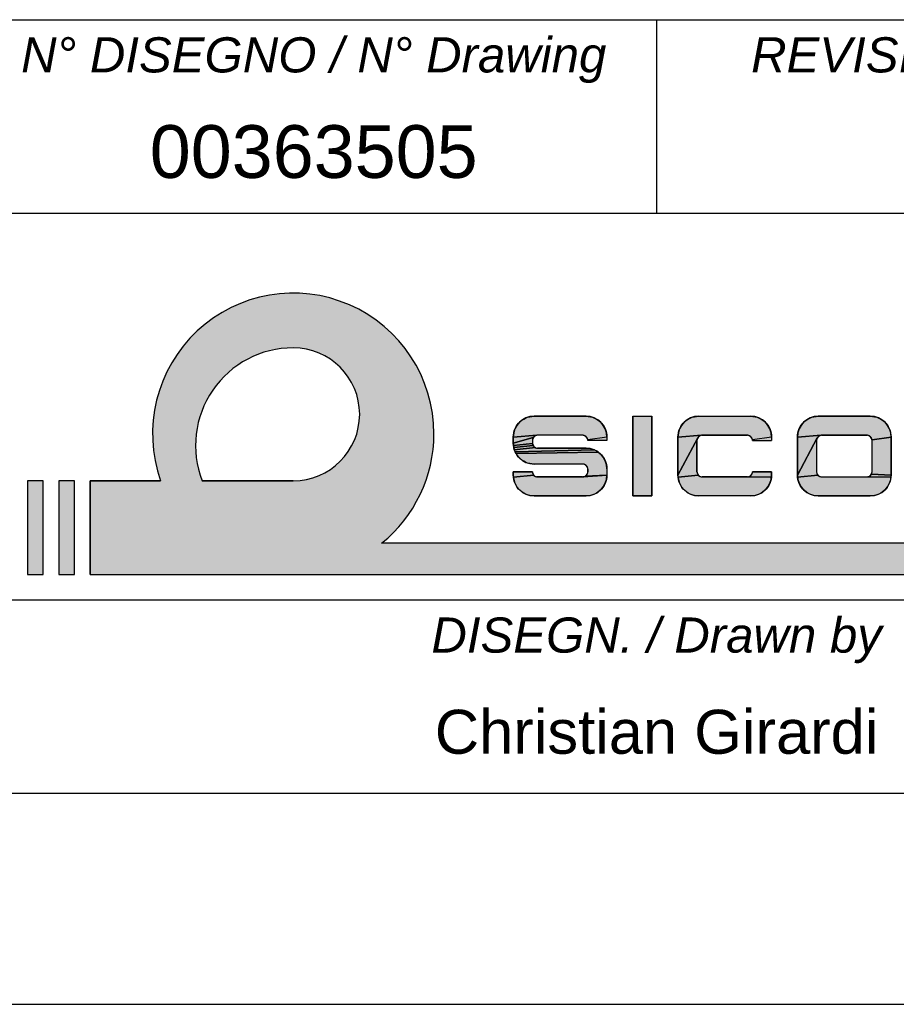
# Model space of a CAD drawing. Extents: x -1490 to 1181, y 8 to 1663.
# Tile 57 of 72: x 1106 to 1156, y 8 to 64. Entities that reach past the tile are written whole.
import ezdxf

# ---------------------------------------------------------------- set-up
doc = ezdxf.new("R2010")
doc.units = 0
doc.header["$LTSCALE"] = 65.395
doc.layers.get('0').update_dxf_attribs({"linetype": 'CONTINUOUS'})
doc.layers.add('7_ALL_NOTE', color=7, linetype='CONTINUOUS')
doc.styles.add('TEXTSTYLE_2', font='ariali.ttf')
doc.styles.add('TEXTSTYLE_3', font='arial.ttf')

# ---------------------------------------------------------------- blocks, each defined once
blk = doc.blocks.new('SICOR_LOGO_BL0', base_point=(1142.225, 40.445))
at = {"linetype": 'CONTINUOUS'}
for points in [[(1134.908, 41.441), (1135.032, 41.447), (1137.988, 41.447), (1138.112, 41.441), (1138.234, 41.421), (1138.354, 41.389), (1138.469, 41.345), (1138.58, 41.289), (1138.684, 41.221), (1138.78, 41.143), (1138.867, 41.056), (1138.945, 40.96), (1139.013, 40.856), (1139.069, 40.745), (1139.113, 40.63), (1139.145, 40.51), (1139.165, 40.388), (1139.171, 40.264), (1138.085, 40.098), (1138.08, 40.129), (1138.072, 40.159), (1138.061, 40.188), (1138.047, 40.215), (1138.03, 40.241), (1138.011, 40.265), (1137.989, 40.287), (1137.965, 40.306), (1137.939, 40.323), (1137.911, 40.337), (1137.883, 40.348), (1137.853, 40.356), (1137.822, 40.361), (1137.791, 40.363), (1135.229, 40.363), (1135.198, 40.361), (1133.849, 40.264), (1133.855, 40.388), (1133.875, 40.51), (1133.907, 40.63), (1133.951, 40.745), (1134.007, 40.856), (1134.075, 40.96), (1134.153, 41.056), (1134.24, 41.143), (1134.336, 41.221), (1134.44, 41.289), (1134.551, 41.345), (1134.666, 41.389), (1134.786, 41.421)], [(1144.271, 41.441), (1144.395, 41.447), (1147.352, 41.447), (1147.475, 41.441), (1147.597, 41.421), (1147.717, 41.389), (1147.833, 41.345), (1147.943, 41.289), (1148.047, 41.221), (1148.143, 41.143), (1148.23, 41.056), (1148.308, 40.96), (1148.376, 40.856), (1148.432, 40.745), (1148.476, 40.63), (1148.508, 40.51), (1148.528, 40.388), (1148.534, 40.264), (1147.448, 40.098), (1147.444, 40.129), (1147.436, 40.159), (1147.425, 40.188), (1147.411, 40.215), (1147.394, 40.241), (1147.374, 40.265), (1147.352, 40.287), (1147.328, 40.306), (1147.302, 40.323), (1147.275, 40.337), (1147.246, 40.348), (1147.216, 40.356), (1147.185, 40.361), (1147.154, 40.363), (1144.592, 40.363), (1144.561, 40.361), (1143.212, 40.264), (1143.219, 40.388), (1143.238, 40.51), (1143.27, 40.63), (1143.314, 40.745), (1143.37, 40.856), (1143.438, 40.96), (1143.516, 41.056), (1143.603, 41.143), (1143.7, 41.221), (1143.803, 41.289), (1143.914, 41.345), (1144.029, 41.389), (1144.149, 41.421)], [(1151.072, 41.441), (1151.195, 41.447), (1154.152, 41.447), (1154.276, 41.441), (1154.398, 41.421), (1154.518, 41.389), (1154.633, 41.345), (1154.744, 41.289), (1154.847, 41.221), (1154.944, 41.143), (1155.031, 41.056), (1155.109, 40.96), (1155.176, 40.856), (1155.233, 40.745), (1155.277, 40.63), (1155.309, 40.51), (1155.328, 40.388), (1155.335, 40.264), (1154.249, 40.098), (1154.244, 40.129), (1154.236, 40.159), (1154.225, 40.188), (1154.211, 40.215), (1154.194, 40.241), (1154.175, 40.265), (1154.153, 40.287), (1154.129, 40.306), (1154.103, 40.323), (1154.075, 40.337), (1154.046, 40.348), (1154.017, 40.356), (1153.986, 40.361), (1153.955, 40.363), (1151.393, 40.363), (1151.362, 40.361), (1150.013, 40.264), (1150.019, 40.388), (1150.039, 40.51), (1150.071, 40.63), (1150.115, 40.745), (1150.171, 40.856), (1150.239, 40.96), (1150.316, 41.056), (1150.404, 41.143), (1150.5, 41.221), (1150.604, 41.289), (1150.714, 41.345), (1150.83, 41.389), (1150.949, 41.421)], [(1135.009, 40.265), (1134.989, 40.241), (1133.849, 39.91), (1133.849, 40.264), (1135.198, 40.361), (1135.167, 40.356), (1135.137, 40.348), (1135.108, 40.337), (1135.081, 40.323), (1135.055, 40.306), (1135.031, 40.287)], [(1144.372, 40.265), (1144.353, 40.241), (1144.336, 40.215), (1143.212, 38.096), (1143.212, 40.264), (1144.561, 40.361), (1144.53, 40.356), (1144.501, 40.348), (1144.472, 40.337), (1144.444, 40.323), (1144.418, 40.306), (1144.394, 40.287)], [(1151.173, 40.265), (1151.153, 40.241), (1151.136, 40.215), (1150.013, 38.096), (1150.013, 40.264), (1151.362, 40.361), (1151.331, 40.356), (1151.301, 40.348), (1151.272, 40.337), (1151.245, 40.323), (1151.219, 40.306), (1151.195, 40.287)], [(1134.933, 39.929), (1134.935, 39.898), (1133.855, 39.786), (1133.849, 39.91), (1134.989, 40.241), (1134.973, 40.215), (1134.959, 40.188), (1134.947, 40.159), (1134.939, 40.129), (1134.935, 40.098), (1134.933, 40.067)], [(1134.959, 39.809), (1134.973, 39.781), (1133.875, 39.664), (1133.855, 39.786), (1134.935, 39.898), (1134.939, 39.868), (1134.947, 39.838)], [(1135.081, 39.673), (1135.108, 39.659), (1133.907, 39.544), (1133.875, 39.664), (1134.973, 39.781), (1134.989, 39.755), (1135.009, 39.731), (1135.031, 39.709), (1135.055, 39.69)], [(1144.353, 38.119), (1144.372, 38.095), (1143.219, 37.972), (1143.212, 38.096), (1144.336, 40.215), (1144.322, 40.188), (1144.311, 40.159), (1144.303, 40.129), (1144.298, 40.098), (1144.296, 40.067), (1144.296, 38.293), (1144.298, 38.262), (1144.303, 38.232), (1144.311, 38.202), (1144.322, 38.173), (1144.336, 38.145)], [(1151.153, 38.119), (1151.173, 38.095), (1150.019, 37.972), (1150.013, 38.096), (1151.136, 40.215), (1151.122, 40.188), (1151.111, 40.159), (1151.103, 40.129), (1151.098, 40.098), (1151.097, 40.067), (1151.097, 38.293), (1151.098, 38.262), (1151.103, 38.232), (1151.111, 38.202), (1151.122, 38.173), (1151.136, 38.145)], [(1154.249, 40.098), (1155.335, 40.264), (1155.335, 38.096), (1154.211, 38.145), (1154.225, 38.173), (1154.236, 38.202), (1154.244, 38.232), (1154.249, 38.262), (1154.251, 38.293), (1154.251, 40.067)], [(1138.354, 39.576), (1138.469, 39.531), (1133.951, 39.429), (1133.907, 39.544), (1135.108, 39.659), (1135.137, 39.648), (1135.167, 39.64), (1135.198, 39.635), (1135.229, 39.633), (1137.988, 39.633), (1138.112, 39.627), (1138.234, 39.608)], [(1138.58, 39.475), (1138.684, 39.408), (1134.007, 39.318), (1133.951, 39.429), (1138.469, 39.531)], [(1138.78, 39.33), (1138.867, 39.242), (1138.945, 39.146), (1139.013, 39.042), (1139.069, 38.932), (1139.113, 38.816), (1139.145, 38.697), (1139.165, 38.574), (1139.171, 38.451), (1139.171, 38.096), (1137.939, 38.037), (1137.965, 38.054), (1137.989, 38.073), (1138.011, 38.095), (1138.03, 38.119), (1138.047, 38.145), (1138.061, 38.173), (1138.072, 38.202), (1138.08, 38.232), (1138.085, 38.262), (1138.087, 38.293), (1138.087, 38.431), (1138.085, 38.462), (1138.08, 38.493), (1138.072, 38.523), (1138.061, 38.552), (1138.047, 38.579), (1138.03, 38.605), (1138.011, 38.629), (1137.989, 38.651), (1137.965, 38.671), (1137.939, 38.687), (1137.911, 38.701), (1137.883, 38.713), (1137.853, 38.721), (1137.822, 38.725), (1137.791, 38.727), (1135.032, 38.727), (1134.908, 38.734), (1134.786, 38.753), (1134.666, 38.785), (1134.551, 38.829), (1134.44, 38.885), (1134.336, 38.953), (1134.24, 39.031), (1134.153, 39.118), (1134.075, 39.215), (1134.007, 39.318), (1138.684, 39.408)], [(1134.989, 38.119), (1135.009, 38.095), (1133.855, 37.972), (1133.849, 38.096), (1133.849, 38.293), (1134.933, 38.293), (1134.935, 38.262), (1134.939, 38.232), (1134.947, 38.202), (1134.959, 38.173), (1134.973, 38.145)], [(1135.192, 38), (1137.791, 37.998), (1137.822, 37.999), (1139.171, 38.096), (1139.165, 37.972), (1139.145, 37.85), (1139.113, 37.731), (1139.069, 37.615), (1139.013, 37.505), (1138.945, 37.401), (1138.867, 37.305), (1138.78, 37.217), (1138.684, 37.139), (1138.58, 37.072), (1138.469, 37.016), (1138.354, 36.971), (1138.234, 36.939), (1138.112, 36.92), (1137.988, 36.913), (1135.032, 36.913), (1134.908, 36.92), (1134.786, 36.939), (1134.666, 36.971), (1134.551, 37.016), (1134.44, 37.072), (1134.336, 37.139), (1134.24, 37.217), (1134.153, 37.305), (1134.075, 37.401), (1134.007, 37.505), (1133.951, 37.615), (1133.907, 37.731), (1133.875, 37.85), (1133.855, 37.972), (1135.009, 38.095), (1135.031, 38.073), (1135.055, 38.054), (1135.081, 38.037), (1135.108, 38.023), (1135.137, 38.012), (1135.167, 38.004), (1135.198, 37.999), (1135.229, 37.998)], [(1137.939, 38.037), (1139.171, 38.096), (1137.822, 37.999), (1137.853, 38.004), (1137.883, 38.012), (1137.911, 38.023)], [(1147.154, 37.998), (1147.185, 37.999), (1148.528, 37.972), (1148.508, 37.85), (1148.476, 37.731), (1148.432, 37.615), (1148.376, 37.505), (1148.308, 37.401), (1148.23, 37.305), (1148.143, 37.217), (1148.047, 37.139), (1147.943, 37.072), (1147.833, 37.016), (1147.717, 36.971), (1147.597, 36.939), (1147.475, 36.92), (1147.352, 36.913), (1144.395, 36.913), (1144.271, 36.92), (1144.149, 36.939), (1144.029, 36.971), (1143.914, 37.016), (1143.803, 37.072), (1143.7, 37.139), (1143.603, 37.217), (1143.516, 37.305), (1143.438, 37.401), (1143.37, 37.505), (1143.314, 37.615), (1143.27, 37.731), (1143.238, 37.85), (1143.219, 37.972), (1144.372, 38.095), (1144.394, 38.073), (1144.418, 38.054), (1144.444, 38.037), (1144.472, 38.023), (1144.501, 38.012), (1144.53, 38.004), (1144.561, 37.999), (1144.592, 37.998)], [(1147.448, 38.262), (1147.45, 38.293), (1148.534, 38.293), (1148.534, 38.096), (1148.528, 37.972), (1147.185, 37.999), (1147.216, 38.004), (1147.246, 38.012), (1147.275, 38.023), (1147.302, 38.037), (1147.328, 38.054), (1147.352, 38.073), (1147.374, 38.095), (1147.394, 38.119), (1147.411, 38.145), (1147.425, 38.173), (1147.436, 38.202), (1147.444, 38.232)], [(1153.955, 37.998), (1153.986, 37.999), (1155.328, 37.972), (1155.309, 37.85), (1155.277, 37.731), (1155.233, 37.615), (1155.176, 37.505), (1155.109, 37.401), (1155.031, 37.305), (1154.944, 37.217), (1154.847, 37.139), (1154.744, 37.072), (1154.633, 37.016), (1154.518, 36.971), (1154.398, 36.939), (1154.276, 36.92), (1154.152, 36.913), (1151.195, 36.913), (1151.072, 36.92), (1150.949, 36.939), (1150.83, 36.971), (1150.714, 37.016), (1150.604, 37.072), (1150.5, 37.139), (1150.404, 37.217), (1150.316, 37.305), (1150.239, 37.401), (1150.171, 37.505), (1150.115, 37.615), (1150.071, 37.731), (1150.039, 37.85), (1150.019, 37.972), (1151.173, 38.095), (1151.195, 38.073), (1151.219, 38.054), (1151.245, 38.037), (1151.272, 38.023), (1151.301, 38.012), (1151.331, 38.004), (1151.362, 37.999), (1151.393, 37.998)], [(1154.194, 38.119), (1154.211, 38.145), (1155.335, 38.096), (1155.328, 37.972), (1153.986, 37.999), (1154.017, 38.004), (1154.046, 38.012), (1154.075, 38.023), (1154.103, 38.037), (1154.129, 38.054), (1154.153, 38.073), (1154.175, 38.095)]]:
    blk.add_hatch(color=1, dxfattribs=at).paths.add_polyline_path(points)
at = {"color": 1, "linetype": 'CONTINUOUS'}
for p, q in [((1137.988, 41.447), (1135.032, 41.447)), ((1140.649, 41.447), (1140.649, 36.913)), ((1140.649, 41.447), (1141.734, 41.447)), ((1140.649, 36.913), (1140.649, 41.447)), ((1140.649, 41.447), (1141.734, 41.447)), ((1140.649, 41.447), (1140.649, 36.913)), ((1140.649, 41.447), (1141.734, 41.447)), ((1141.734, 41.447), (1141.734, 36.913)), ((1141.734, 41.447), (1141.734, 36.913)), ((1141.734, 36.913), (1141.734, 41.447)), ((1144.395, 41.447), (1147.352, 41.447)), ((1154.152, 41.447), (1151.195, 41.447)), ((1137.791, 40.363), (1135.229, 40.363)), ((1144.592, 40.363), (1147.154, 40.363)), ((1151.393, 40.363), (1153.955, 40.363)), ((1133.849, 40.264), (1133.849, 39.91)), ((1134.933, 40.067), (1134.933, 39.929)), ((1139.171, 40.067), (1138.087, 40.067)), ((1139.171, 40.264), (1139.171, 40.067)), ((1143.212, 40.264), (1143.212, 38.096)), ((1144.296, 38.293), (1144.296, 40.067)), ((1147.45, 40.067), (1148.536, 40.067)), ((1148.534, 40.264), (1148.536, 40.067)), ((1150.013, 40.264), (1150.013, 38.096)), ((1150.013, 40.264), (1150.013, 38.096)), ((1151.097, 40.067), (1151.097, 38.293)), ((1151.097, 40.067), (1151.097, 38.293)), ((1154.251, 38.293), (1154.251, 40.067)), ((1154.251, 38.293), (1154.251, 40.067)), ((1155.335, 38.096), (1155.335, 40.264)), ((1155.335, 38.096), (1155.335, 40.264)), ((1137.988, 39.633), (1135.229, 39.633)), ((1137.791, 38.727), (1135.032, 38.727)), ((1134.933, 38.293), (1133.849, 38.293)), ((1133.849, 38.293), (1133.849, 38.096)), ((1138.087, 38.431), (1138.087, 38.293)), ((1139.171, 38.451), (1139.171, 38.096)), ((1148.534, 38.293), (1147.45, 38.293)), ((1148.534, 38.096), (1148.534, 38.293)), ((1107.114, 37.781), (1106.225, 37.781)), ((1106.225, 37.781), (1106.225, 32.448)), ((1107.114, 37.781), (1106.225, 37.781)), ((1106.225, 37.781), (1106.225, 32.448)), ((1106.225, 37.781), (1106.225, 32.448)), ((1107.114, 37.781), (1106.225, 37.781)), ((1107.114, 32.448), (1107.114, 37.781)), ((1107.114, 32.448), (1107.114, 37.781)), ((1107.114, 32.448), (1107.114, 37.781)), ((1108.891, 37.781), (1108.003, 37.781)), ((1108.003, 37.781), (1108.003, 32.448)), ((1108.891, 37.781), (1108.003, 37.781)), ((1108.003, 37.781), (1108.003, 32.448)), ((1108.003, 37.781), (1108.003, 32.448)), ((1108.891, 37.781), (1108.003, 37.781)), ((1108.891, 32.448), (1108.891, 37.781)), ((1108.891, 32.448), (1108.891, 37.781)), ((1108.891, 32.448), (1108.891, 37.781)), ((1109.78, 32.448), (1109.78, 37.781)), ((1109.78, 37.781), (1113.793, 37.781)), ((1113.793, 37.781), (1109.78, 37.781)), ((1109.78, 37.781), (1109.78, 32.448)), ((1113.793, 37.781), (1109.78, 37.781)), ((1109.78, 37.781), (1109.78, 32.448)), ((1121.336, 37.781), (1116.153, 37.781)), ((1121.336, 37.781), (1116.153, 37.781)), ((1116.153, 37.781), (1121.336, 37.781)), ((1137.791, 37.998), (1135.229, 37.998)), ((1147.154, 37.998), (1144.592, 37.998)), ((1151.393, 37.998), (1153.955, 37.998)), ((1151.393, 37.998), (1153.955, 37.998)), ((1135.032, 36.913), (1137.988, 36.913)), ((1140.649, 36.913), (1141.734, 36.913)), ((1141.734, 36.913), (1140.649, 36.913)), ((1140.649, 36.913), (1141.734, 36.913)), ((1147.352, 36.913), (1144.395, 36.913)), ((1151.195, 36.913), (1154.152, 36.913)), ((1151.195, 36.913), (1154.152, 36.913)), ((1180.003, 34.226), (1126.364, 34.226)), ((1180.003, 34.226), (1126.364, 34.226)), ((1180.003, 34.226), (1126.364, 34.226)), ((1106.225, 32.448), (1107.114, 32.448)), ((1106.225, 32.448), (1107.114, 32.448)), ((1106.225, 32.448), (1107.114, 32.448)), ((1108.003, 32.448), (1108.891, 32.448)), ((1108.003, 32.448), (1108.891, 32.448)), ((1108.003, 32.448), (1108.891, 32.448)), ((1109.78, 32.448), (1180.003, 32.448)), ((1109.78, 32.448), (1180.003, 32.448)), ((1109.78, 32.448), (1180.003, 32.448))]:
    blk.add_line(p, q, dxfattribs=at)
for points in [[(1134.908, 41.441), (1135.032, 41.447), (1137.988, 41.447), (1138.112, 41.441), (1138.234, 41.421), (1138.354, 41.389), (1138.469, 41.345), (1138.58, 41.289), (1138.684, 41.221), (1138.78, 41.143), (1138.867, 41.056), (1138.945, 40.96), (1139.013, 40.856), (1139.069, 40.745), (1139.113, 40.63), (1139.145, 40.51), (1139.165, 40.388), (1139.171, 40.264), (1138.085, 40.098), (1138.08, 40.129), (1138.072, 40.159), (1138.061, 40.188), (1138.047, 40.215), (1138.03, 40.241), (1138.011, 40.265), (1137.989, 40.287), (1137.965, 40.306), (1137.939, 40.323), (1137.911, 40.337), (1137.883, 40.348), (1137.853, 40.356), (1137.822, 40.361), (1137.791, 40.363), (1135.229, 40.363), (1135.198, 40.361), (1133.849, 40.264), (1133.855, 40.388), (1133.875, 40.51), (1133.907, 40.63), (1133.951, 40.745), (1134.007, 40.856), (1134.075, 40.96), (1134.153, 41.056), (1134.24, 41.143), (1134.336, 41.221), (1134.44, 41.289), (1134.551, 41.345), (1134.666, 41.389), (1134.786, 41.421), (1134.908, 41.441)], [(1144.271, 41.441), (1144.395, 41.447), (1147.352, 41.447), (1147.475, 41.441), (1147.597, 41.421), (1147.717, 41.389), (1147.833, 41.345), (1147.943, 41.289), (1148.047, 41.221), (1148.143, 41.143), (1148.23, 41.056), (1148.308, 40.96), (1148.376, 40.856), (1148.432, 40.745), (1148.476, 40.63), (1148.508, 40.51), (1148.528, 40.388), (1148.534, 40.264), (1147.448, 40.098), (1147.444, 40.129), (1147.436, 40.159), (1147.425, 40.188), (1147.411, 40.215), (1147.394, 40.241), (1147.374, 40.265), (1147.352, 40.287), (1147.328, 40.306), (1147.302, 40.323), (1147.275, 40.337), (1147.246, 40.348), (1147.216, 40.356), (1147.185, 40.361), (1147.154, 40.363), (1144.592, 40.363), (1144.561, 40.361), (1143.212, 40.264), (1143.219, 40.388), (1143.238, 40.51), (1143.27, 40.63), (1143.314, 40.745), (1143.37, 40.856), (1143.438, 40.96), (1143.516, 41.056), (1143.603, 41.143), (1143.7, 41.221), (1143.803, 41.289), (1143.914, 41.345), (1144.029, 41.389), (1144.149, 41.421), (1144.271, 41.441)], [(1151.072, 41.441), (1151.195, 41.447), (1154.152, 41.447), (1154.276, 41.441), (1154.398, 41.421), (1154.518, 41.389), (1154.633, 41.345), (1154.744, 41.289), (1154.847, 41.221), (1154.944, 41.143), (1155.031, 41.056), (1155.109, 40.96), (1155.176, 40.856), (1155.233, 40.745), (1155.277, 40.63), (1155.309, 40.51), (1155.328, 40.388), (1155.335, 40.264), (1154.249, 40.098), (1154.244, 40.129), (1154.236, 40.159), (1154.225, 40.188), (1154.211, 40.215), (1154.194, 40.241), (1154.175, 40.265), (1154.153, 40.287), (1154.129, 40.306), (1154.103, 40.323), (1154.075, 40.337), (1154.046, 40.348), (1154.017, 40.356), (1153.986, 40.361), (1153.955, 40.363), (1151.393, 40.363), (1151.362, 40.361), (1150.013, 40.264), (1150.019, 40.388), (1150.039, 40.51), (1150.071, 40.63), (1150.115, 40.745), (1150.171, 40.856), (1150.239, 40.96), (1150.316, 41.056), (1150.404, 41.143), (1150.5, 41.221), (1150.604, 41.289), (1150.714, 41.345), (1150.83, 41.389), (1150.949, 41.421), (1151.072, 41.441)], [(1135.009, 40.265), (1134.989, 40.241), (1133.849, 39.91), (1133.849, 40.264), (1135.198, 40.361), (1135.167, 40.356), (1135.137, 40.348), (1135.108, 40.337), (1135.081, 40.323), (1135.055, 40.306), (1135.031, 40.287), (1135.009, 40.265)], [(1144.372, 40.265), (1144.353, 40.241), (1144.336, 40.215), (1143.212, 38.096), (1143.212, 40.264), (1144.561, 40.361), (1144.53, 40.356), (1144.501, 40.348), (1144.472, 40.337), (1144.444, 40.323), (1144.418, 40.306), (1144.394, 40.287), (1144.372, 40.265)], [(1151.173, 40.265), (1151.153, 40.241), (1151.136, 40.215), (1150.013, 38.096), (1150.013, 40.264), (1151.362, 40.361), (1151.331, 40.356), (1151.301, 40.348), (1151.272, 40.337), (1151.245, 40.323), (1151.219, 40.306), (1151.195, 40.287), (1151.173, 40.265)], [(1134.933, 39.929), (1134.935, 39.898), (1133.855, 39.786), (1133.849, 39.91), (1134.989, 40.241), (1134.973, 40.215), (1134.959, 40.188), (1134.947, 40.159), (1134.939, 40.129), (1134.935, 40.098), (1134.933, 40.067), (1134.933, 39.929)], [(1134.959, 39.809), (1134.973, 39.781), (1133.875, 39.664), (1133.855, 39.786), (1134.935, 39.898), (1134.939, 39.868), (1134.947, 39.838), (1134.959, 39.809)], [(1135.081, 39.673), (1135.108, 39.659), (1133.907, 39.544), (1133.875, 39.664), (1134.973, 39.781), (1134.989, 39.755), (1135.009, 39.731), (1135.031, 39.709), (1135.055, 39.69), (1135.081, 39.673)], [(1144.353, 38.119), (1144.372, 38.095), (1143.219, 37.972), (1143.212, 38.096), (1144.336, 40.215), (1144.322, 40.188), (1144.311, 40.159), (1144.303, 40.129), (1144.298, 40.098), (1144.296, 40.067), (1144.296, 38.293), (1144.298, 38.262), (1144.303, 38.232), (1144.311, 38.202), (1144.322, 38.173), (1144.336, 38.145), (1144.353, 38.119)], [(1151.153, 38.119), (1151.173, 38.095), (1150.019, 37.972), (1150.013, 38.096), (1151.136, 40.215), (1151.122, 40.188), (1151.111, 40.159), (1151.103, 40.129), (1151.098, 40.098), (1151.097, 40.067), (1151.097, 38.293), (1151.098, 38.262), (1151.103, 38.232), (1151.111, 38.202), (1151.122, 38.173), (1151.136, 38.145), (1151.153, 38.119)], [(1154.249, 40.098), (1155.335, 40.264), (1155.335, 38.096), (1154.211, 38.145), (1154.225, 38.173), (1154.236, 38.202), (1154.244, 38.232), (1154.249, 38.262), (1154.251, 38.293), (1154.251, 40.067), (1154.249, 40.098)], [(1138.354, 39.576), (1138.469, 39.531), (1133.951, 39.429), (1133.907, 39.544), (1135.108, 39.659), (1135.137, 39.648), (1135.167, 39.64), (1135.198, 39.635), (1135.229, 39.633), (1137.988, 39.633), (1138.112, 39.627), (1138.234, 39.608), (1138.354, 39.576)], [(1138.58, 39.475), (1138.684, 39.408), (1134.007, 39.318), (1133.951, 39.429), (1138.469, 39.531), (1138.58, 39.475)], [(1138.78, 39.33), (1138.867, 39.242), (1138.945, 39.146), (1139.013, 39.042), (1139.069, 38.932), (1139.113, 38.816), (1139.145, 38.697), (1139.165, 38.574), (1139.171, 38.451), (1139.171, 38.096), (1137.939, 38.037), (1137.965, 38.054), (1137.989, 38.073), (1138.011, 38.095), (1138.03, 38.119), (1138.047, 38.145), (1138.061, 38.173), (1138.072, 38.202), (1138.08, 38.232), (1138.085, 38.262), (1138.087, 38.293), (1138.087, 38.431), (1138.085, 38.462), (1138.08, 38.493), (1138.072, 38.523), (1138.061, 38.552), (1138.047, 38.579), (1138.03, 38.605), (1138.011, 38.629), (1137.989, 38.651), (1137.965, 38.671), (1137.939, 38.687), (1137.911, 38.701), (1137.883, 38.713), (1137.853, 38.721), (1137.822, 38.725), (1137.791, 38.727), (1135.032, 38.727), (1134.908, 38.734), (1134.786, 38.753), (1134.666, 38.785), (1134.551, 38.829), (1134.44, 38.885), (1134.336, 38.953), (1134.24, 39.031), (1134.153, 39.118), (1134.075, 39.215), (1134.007, 39.318), (1138.684, 39.408), (1138.78, 39.33)], [(1134.989, 38.119), (1135.009, 38.095), (1133.855, 37.972), (1133.849, 38.096), (1133.849, 38.293), (1134.933, 38.293), (1134.935, 38.262), (1134.939, 38.232), (1134.947, 38.202), (1134.959, 38.173), (1134.973, 38.145), (1134.989, 38.119)], [(1135.192, 38), (1137.791, 37.998), (1137.822, 37.999), (1139.171, 38.096), (1139.165, 37.972), (1139.145, 37.85), (1139.113, 37.731), (1139.069, 37.615), (1139.013, 37.505), (1138.945, 37.401), (1138.867, 37.305), (1138.78, 37.217), (1138.684, 37.139), (1138.58, 37.072), (1138.469, 37.016), (1138.354, 36.971), (1138.234, 36.939), (1138.112, 36.92), (1137.988, 36.913), (1135.032, 36.913), (1134.908, 36.92), (1134.786, 36.939), (1134.666, 36.971), (1134.551, 37.016), (1134.44, 37.072), (1134.336, 37.139), (1134.24, 37.217), (1134.153, 37.305), (1134.075, 37.401), (1134.007, 37.505), (1133.951, 37.615), (1133.907, 37.731), (1133.875, 37.85), (1133.855, 37.972), (1135.009, 38.095), (1135.031, 38.073), (1135.055, 38.054), (1135.081, 38.037), (1135.108, 38.023), (1135.137, 38.012), (1135.167, 38.004), (1135.198, 37.999), (1135.229, 37.998), (1135.192, 38)], [(1137.939, 38.037), (1139.171, 38.096), (1137.822, 37.999), (1137.853, 38.004), (1137.883, 38.012), (1137.911, 38.023), (1137.939, 38.037)], [(1147.154, 37.998), (1147.185, 37.999), (1148.528, 37.972), (1148.508, 37.85), (1148.476, 37.731), (1148.432, 37.615), (1148.376, 37.505), (1148.308, 37.401), (1148.23, 37.305), (1148.143, 37.217), (1148.047, 37.139), (1147.943, 37.072), (1147.833, 37.016), (1147.717, 36.971), (1147.597, 36.939), (1147.475, 36.92), (1147.352, 36.913), (1144.395, 36.913), (1144.271, 36.92), (1144.149, 36.939), (1144.029, 36.971), (1143.914, 37.016), (1143.803, 37.072), (1143.7, 37.139), (1143.603, 37.217), (1143.516, 37.305), (1143.438, 37.401), (1143.37, 37.505), (1143.314, 37.615), (1143.27, 37.731), (1143.238, 37.85), (1143.219, 37.972), (1144.372, 38.095), (1144.394, 38.073), (1144.418, 38.054), (1144.444, 38.037), (1144.472, 38.023), (1144.501, 38.012), (1144.53, 38.004), (1144.561, 37.999), (1144.592, 37.998), (1147.154, 37.998)], [(1147.448, 38.262), (1147.45, 38.293), (1148.534, 38.293), (1148.534, 38.096), (1148.528, 37.972), (1147.185, 37.999), (1147.216, 38.004), (1147.246, 38.012), (1147.275, 38.023), (1147.302, 38.037), (1147.328, 38.054), (1147.352, 38.073), (1147.374, 38.095), (1147.394, 38.119), (1147.411, 38.145), (1147.425, 38.173), (1147.436, 38.202), (1147.444, 38.232), (1147.448, 38.262)], [(1153.955, 37.998), (1153.986, 37.999), (1155.328, 37.972), (1155.309, 37.85), (1155.277, 37.731), (1155.233, 37.615), (1155.176, 37.505), (1155.109, 37.401), (1155.031, 37.305), (1154.944, 37.217), (1154.847, 37.139), (1154.744, 37.072), (1154.633, 37.016), (1154.518, 36.971), (1154.398, 36.939), (1154.276, 36.92), (1154.152, 36.913), (1151.195, 36.913), (1151.072, 36.92), (1150.949, 36.939), (1150.83, 36.971), (1150.714, 37.016), (1150.604, 37.072), (1150.5, 37.139), (1150.404, 37.217), (1150.316, 37.305), (1150.239, 37.401), (1150.171, 37.505), (1150.115, 37.615), (1150.071, 37.731), (1150.039, 37.85), (1150.019, 37.972), (1151.173, 38.095), (1151.195, 38.073), (1151.219, 38.054), (1151.245, 38.037), (1151.272, 38.023), (1151.301, 38.012), (1151.331, 38.004), (1151.362, 37.999), (1151.393, 37.998), (1153.955, 37.998)], [(1154.194, 38.119), (1154.211, 38.145), (1155.335, 38.096), (1155.328, 37.972), (1153.986, 37.999), (1154.017, 38.004), (1154.046, 38.012), (1154.075, 38.023), (1154.103, 38.037), (1154.129, 38.054), (1154.153, 38.073), (1154.175, 38.095), (1154.194, 38.119)]]:
    blk.add_lwpolyline(points, dxfattribs=at)
for centre, radius, start, end in [((1121.336, 40.448), 8, 0, 199.4712), ((1121.336, 40.448), 8, 0, 199.4712), ((1121.336, 40.448), 8, 0, 199.4712), ((1121.336, 40.448), 8, 0, 199.4712), ((1121.336, 39.781), 5.556, 90, 201.1002), ((1121.336, 39.781), 5.556, 90, 201.1002), ((1121.336, 39.781), 5.556, 90, 201.1002), ((1121.336, 41.559), 3.778, 270, 90), ((1121.336, 41.559), 3.778, 270, 90), ((1121.336, 41.559), 3.778, 270, 90), ((1135.032, 40.264), 1.183, 90, 180), ((1137.988, 40.264), 1.183, 0, 90), ((1144.395, 40.264), 1.183, 90, 180), ((1147.352, 40.264), 1.183, 0, 90), ((1151.195, 40.264), 1.183, 90, 180), ((1154.152, 40.264), 1.183, 0, 90), ((1121.336, 40.448), 8, 308.9424, 360), ((1121.336, 40.448), 8, 308.9424, 360), ((1121.336, 40.448), 8, 308.9424, 360), ((1121.336, 40.448), 8, 308.9424, 360), ((1135.229, 40.067), 0.296, 90, 180), ((1137.791, 40.067), 0.296, 0, 90), ((1144.592, 40.067), 0.296, 90, 180), ((1147.154, 40.067), 0.296, 0, 90), ((1151.393, 40.067), 0.296, 90, 180), ((1153.955, 40.067), 0.296, 0, 90), ((1135.032, 39.91), 1.183, 180, 270), ((1135.229, 39.929), 0.296, 180, 270), ((1137.988, 38.451), 1.183, 0, 90), ((1137.791, 38.431), 0.296, 0, 90), ((1135.032, 38.096), 1.183, 180, 270), ((1135.229, 38.293), 0.296, 180, 270), ((1137.791, 38.293), 0.296, 270, 360), ((1137.988, 38.096), 1.183, 270, 360), ((1144.395, 38.096), 1.183, 180, 270), ((1144.592, 38.293), 0.296, 180, 270), ((1147.154, 38.293), 0.296, 270, 360), ((1147.352, 38.096), 1.183, 270, 360), ((1151.195, 38.096), 1.183, 180, 270), ((1151.393, 38.293), 0.296, 180, 270), ((1153.955, 38.293), 0.296, 270, 360), ((1154.152, 38.096), 1.183, 270, 360)]:
    blk.add_arc(centre, radius, start, end, dxfattribs=at)
for points in [[(1118.943, 48.082), (1119.983, 48.333), (1123.174, 48.234)], [(1123.174, 48.234), (1124.197, 47.919), (1118.943, 48.082)], [(1119.983, 48.333), (1121.048, 48.443), (1122.118, 48.41)], [(1122.118, 48.41), (1123.174, 48.234), (1119.983, 48.333)], [(1117.008, 47.176), (1117.945, 47.694), (1125.168, 47.47)], [(1117.945, 47.694), (1118.943, 48.082), (1124.197, 47.919)], [(1124.197, 47.919), (1125.168, 47.47), (1117.945, 47.694)], [(1116.148, 46.538), (1117.008, 47.176), (1126.072, 46.896)], [(1125.168, 47.47), (1126.072, 46.896), (1117.008, 47.176)], [(1115.382, 45.791), (1116.148, 46.538), (1126.89, 46.206)], [(1126.072, 46.896), (1126.89, 46.206), (1116.148, 46.538)], [(1126.89, 46.206), (1127.609, 45.413), (1115.382, 45.791)], [(1114.722, 44.948), (1115.382, 45.791), (1120.704, 45.301)], [(1127.609, 45.413), (1121.336, 45.337), (1115.382, 45.791)], [(1121.336, 45.337), (1120.704, 45.301), (1115.382, 45.791)], [(1121.336, 45.337), (1127.609, 45.413), (1121.829, 45.305)], [(1121.829, 45.305), (1127.609, 45.413), (1122.314, 45.208)], [(1122.314, 45.208), (1127.609, 45.413), (1122.782, 45.049)], [(1122.782, 45.049), (1127.609, 45.413), (1123.225, 44.831)], [(1123.225, 44.831), (1127.609, 45.413), (1123.636, 44.556)], [(1127.609, 45.413), (1128.216, 44.531), (1123.636, 44.556)], [(1114.18, 44.025), (1114.722, 44.948), (1118.888, 44.769)], [(1120.08, 45.193), (1114.722, 44.948), (1120.704, 45.301)], [(1119.472, 45.015), (1114.722, 44.948), (1120.08, 45.193)], [(1119.472, 45.015), (1118.888, 44.769), (1114.722, 44.948)], [(1118.336, 44.458), (1114.18, 44.025), (1118.888, 44.769)], [(1117.824, 44.086), (1114.18, 44.025), (1118.336, 44.458)], [(1124.007, 44.23), (1123.636, 44.556), (1128.216, 44.531)], [(1124.007, 44.23), (1128.216, 44.531), (1124.333, 43.859)], [(1128.216, 44.531), (1128.699, 43.576), (1124.333, 43.859)], [(1113.767, 43.038), (1114.18, 44.025), (1117.357, 43.658)], [(1117.824, 44.086), (1117.357, 43.658), (1114.18, 44.025)], [(1124.608, 43.448), (1124.333, 43.859), (1128.699, 43.576)], [(1116.941, 43.18), (1113.767, 43.038), (1117.357, 43.658)], [(1116.941, 43.18), (1116.583, 42.658), (1113.767, 43.038)], [(1124.608, 43.448), (1128.699, 43.576), (1124.826, 43.005)], [(1128.699, 43.576), (1129.051, 42.565), (1124.826, 43.005)], [(1113.489, 42.004), (1113.767, 43.038), (1116.583, 42.658)], [(1116.286, 42.098), (1113.489, 42.004), (1116.583, 42.658)], [(1124.985, 42.537), (1124.826, 43.005), (1129.051, 42.565)], [(1124.985, 42.537), (1129.051, 42.565), (1125.081, 42.052)], [(1125.081, 42.052), (1129.051, 42.565), (1125.114, 41.559)], [(1129.051, 42.565), (1129.264, 41.516), (1125.114, 41.559)], [(1113.351, 40.943), (1113.489, 42.004), (1116.056, 41.508)], [(1116.286, 42.098), (1116.056, 41.508), (1113.489, 42.004)], [(1116.056, 41.508), (1115.893, 40.896), (1113.351, 40.943)], [(1125.081, 41.066), (1129.264, 41.516), (1124.985, 40.581)], [(1129.264, 41.516), (1129.336, 40.448), (1124.985, 40.581)], [(1125.081, 41.066), (1125.114, 41.559), (1129.264, 41.516)], [(1140.649, 36.913), (1140.649, 41.447), (1141.734, 36.913), (1141.734, 41.447)], [(1113.357, 39.872), (1113.351, 40.943), (1115.893, 40.896)], [(1115.802, 40.27), (1113.357, 39.872), (1115.893, 40.896)], [(1124.826, 40.113), (1124.985, 40.581), (1129.336, 40.448)], [(1129.336, 40.448), (1129.31, 39.801), (1124.826, 40.113)], [(1115.802, 40.27), (1115.782, 39.637), (1113.357, 39.872)], [(1113.505, 38.812), (1113.357, 39.872), (1115.782, 39.637)], [(1124.608, 39.67), (1129.31, 39.801), (1124.333, 39.259)], [(1129.31, 39.801), (1129.231, 39.158), (1124.333, 39.259)], [(1124.608, 39.67), (1124.826, 40.113), (1129.31, 39.801)], [(1138.085, 40.098), (1139.171, 40.264), (1138.087, 40.067), (1139.171, 40.067)], [(1147.448, 40.098), (1148.534, 40.264), (1147.45, 40.067), (1148.536, 40.067)], [(1115.835, 39.005), (1113.505, 38.812), (1115.782, 39.637)], [(1124.007, 38.888), (1124.333, 39.259), (1129.231, 39.158)], [(1115.835, 39.005), (1115.959, 38.384), (1113.505, 38.812)], [(1113.793, 37.781), (1113.505, 38.812), (1115.959, 38.384)], [(1124.007, 38.888), (1129.231, 39.158), (1123.636, 38.562)], [(1129.231, 39.158), (1129.101, 38.523), (1123.636, 38.562)], [(1115.959, 38.384), (1116.153, 37.781), (1113.793, 37.781)], [(1122.782, 38.069), (1129.101, 38.523), (1122.314, 37.91)], [(1129.101, 38.523), (1128.92, 37.901), (1122.314, 37.91)], [(1123.225, 38.288), (1129.101, 38.523), (1122.782, 38.069)], [(1123.225, 38.288), (1123.636, 38.562), (1129.101, 38.523)], [(1106.225, 32.448), (1106.225, 37.781), (1107.114, 37.781)], [(1107.114, 37.781), (1107.114, 32.448), (1106.225, 32.448)], [(1108.003, 32.448), (1108.003, 37.781), (1108.891, 37.781)], [(1108.891, 37.781), (1108.891, 32.448), (1108.003, 32.448)], [(1128.689, 37.295), (1109.78, 32.448), (1121.336, 37.781)], [(1121.336, 37.781), (1109.78, 32.448), (1116.153, 37.781)], [(1116.153, 37.781), (1109.78, 32.448), (1113.793, 37.781)], [(1109.78, 32.448), (1109.78, 37.781), (1113.793, 37.781)], [(1121.829, 37.814), (1128.92, 37.901), (1121.336, 37.781)], [(1128.92, 37.901), (1128.689, 37.295), (1121.336, 37.781)], [(1121.829, 37.814), (1122.314, 37.91), (1128.92, 37.901)], [(1128.409, 36.711), (1109.78, 32.448), (1128.689, 37.295)], [(1128.084, 36.151), (1109.78, 32.448), (1128.409, 36.711)], [(1127.714, 35.619), (1109.78, 32.448), (1128.084, 36.151)], [(1127.302, 35.118), (1109.78, 32.448), (1127.714, 35.619)], [(1126.851, 34.653), (1109.78, 32.448), (1127.302, 35.118)], [(1126.364, 34.226), (1109.78, 32.448), (1126.851, 34.653)], [(1180.003, 34.226), (1109.78, 32.448), (1126.364, 34.226)], [(1180.003, 34.226), (1180.003, 32.448), (1109.78, 32.448)]]:
    blk.add_solid(points, dxfattribs=at)

msp = doc.modelspace()

# ---------------------------------------------------------------- linework, layer by layer
at = {"color": 2, "linetype": 'CONTINUOUS'}
for p, q in [((987, 64), (1181, 64)), ((1142, 64), (1142, 53)), ((1065, 53), (1181, 53)), ((987, 31), (1181, 31)), ((987, 20), (1181, 20)), ((987, 8), (1181, 8))]:
    msp.add_line(p, q, dxfattribs=at)
at = {"color": 7, "linetype": 'CONTINUOUS'}
msp.add_line((8, 8), (1181, 8), dxfattribs=at)

# ---------------------------------------------------------------- block references
at = {"color": 2, "linetype": 'CONTINUOUS'}
msp.add_blockref('SICOR_LOGO_BL0', (1142.225, 40.445), dxfattribs=at)

# ---------------------------------------------------------------- texts
at = {"layer": '7_ALL_NOTE', "color": 1, "linetype": 'CONTINUOUS', "attachment_point": 2}
for s, insert, char_height, width, style in [('N° DISEGNO / N° Drawing', (1122.5, 63), 2, 33.22677, 'TEXTSTYLE_2'), ('REVISIONE / Revision', (1161.5, 63), 2, 28.20818, 'TEXTSTYLE_2'), ('00363505', (1122.5, 58), 3, 18.64684, 'TEXTSTYLE_3'), ('DISEGN. / Drawn by', (1142, 30), 2, 25.73978, 'TEXTSTYLE_2'), ('Christian Girardi', (1142, 24.75), 2.5, 25.19517, 'TEXTSTYLE_3')]:
    msp.add_mtext(s, dxfattribs=dict(at, insert=insert, char_height=char_height, width=width, style=style))

doc.saveas('drawing.dxf')
